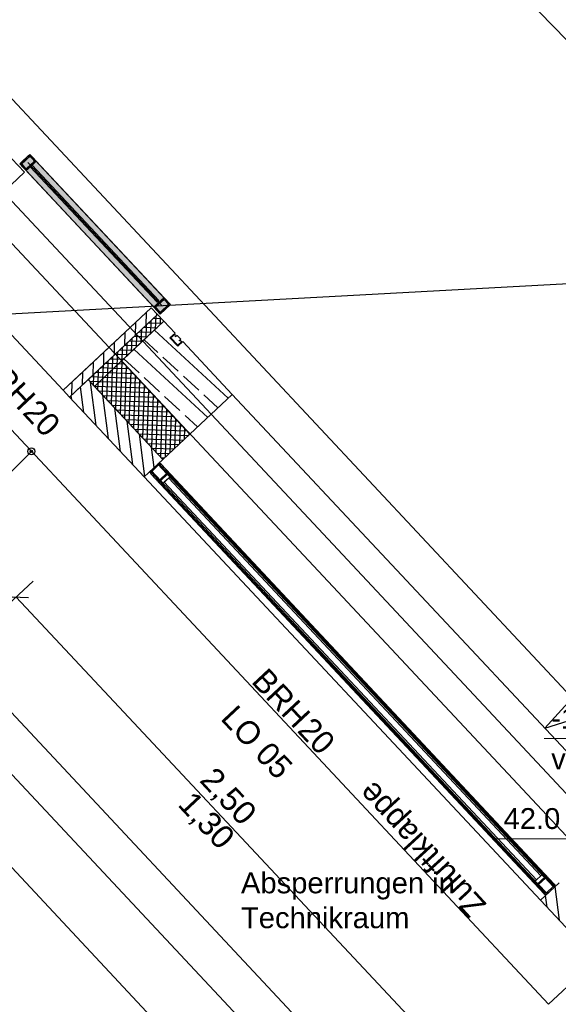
# Model space of a CAD drawing. Extents: x -181 to 1388, y 138 to 979.
# Tile 16 of 82: x 355 to 402, y 381 to 466. Entities that reach past the tile are written whole.
import ezdxf
from ezdxf.lldxf.tags import DXFTag

# ---------------------------------------------------------------- set-up
doc = ezdxf.new("R2010")
doc.units = 0
doc.layers.get('0').update_dxf_attribs({"lineweight": 25})
for name, color, linetype, lineweight, true_color in [('01 Allgemein Beschriftung', 7, 'Continuous', 25, 0x848484), ('01AFU Allgemein Bemaßung', 7, 'Continuous', 25, 0x848484), ('20 Außenwände', 7, 'Continuous', 25, 0x848484), ('20 Dach Stb-Decke', 7, 'Continuous', 25, 0x848484), ('20 Fenster als Fassade', 7, 'Continuous', 25, 0x848484), ('20 Fundament', 7, 'Continuous', 25, 0x848484), ('20 Platzbedarf Schieber', 7, 'Continuous', 25, 0x848484), ('20 Schieber', 7, 'Continuous', 25, 0x848484), ('A-0', 7, 'Continuous', 25, 0x848484), ('S_Kaltwasser', 3, 'Continuous', 35, 0x00ff00), ('S_Mass', 150, 'Continuous', 25, 0x007fff)]:
    doc.layers.add(name, color=color, linetype=linetype, lineweight=lineweight, true_color=true_color)
doc.layers.add('02 Raster Gebäude', color=7, linetype='Continuous', lineweight=25)
doc.layers.add('X_Text', color=7, linetype='Continuous', lineweight=25)
doc.styles.get("Standard").update_dxf_attribs({"font": 'arial.ttf'})
tags = doc.linetypes.add('Raster', pattern=[0.2, 0.1, -0.05, 0, -0.05]).pattern_tags.tags
tags[10:11] = [DXFTag(74, 4), DXFTag(75, 0), DXFTag(340, '0'), DXFTag(46, 1.0), DXFTag(50, 0.0), DXFTag(44, 0.0), DXFTag(45, 0.0)]
tags[8:9] = [DXFTag(74, 4), DXFTag(75, 0), DXFTag(340, '0'), DXFTag(46, 1.0), DXFTag(50, 0.0), DXFTag(44, 0.0), DXFTag(45, 0.0)]
tags[6:7] = [DXFTag(74, 4), DXFTag(75, 0), DXFTag(340, '0'), DXFTag(46, 1.0), DXFTag(50, 0.0), DXFTag(44, 0.0), DXFTag(45, 0.0)]
tags[4:5] = [DXFTag(74, 4), DXFTag(75, 0), DXFTag(340, '0'), DXFTag(46, 1.0), DXFTag(50, 0.0), DXFTag(44, 0.0), DXFTag(45, 0.0)]
tags = doc.linetypes.add('Strichlinie eng', pattern=[0.115, 0.075, -0.04]).pattern_tags.tags
tags[6:7] = [DXFTag(74, 4), DXFTag(75, 0), DXFTag(340, '0'), DXFTag(46, 1.0), DXFTag(50, 0.0), DXFTag(44, 0.0), DXFTag(45, 0.0)]
tags[4:5] = [DXFTag(74, 4), DXFTag(75, 0), DXFTag(340, '0'), DXFTag(46, 1.0), DXFTag(50, 0.0), DXFTag(44, 0.0), DXFTag(45, 0.0)]
tags = doc.linetypes.add('Strichpunktx2', pattern=[2, 1, -0.5, 0, -0.5]).pattern_tags.tags
tags[10:11] = [DXFTag(74, 4), DXFTag(75, 0), DXFTag(340, '0'), DXFTag(46, 1.0), DXFTag(50, 0.0), DXFTag(44, 0.0), DXFTag(45, 0.0)]
tags[8:9] = [DXFTag(74, 4), DXFTag(75, 0), DXFTag(340, '0'), DXFTag(46, 1.0), DXFTag(50, 0.0), DXFTag(44, 0.0), DXFTag(45, 0.0)]
tags[6:7] = [DXFTag(74, 4), DXFTag(75, 0), DXFTag(340, '0'), DXFTag(46, 1.0), DXFTag(50, 0.0), DXFTag(44, 0.0), DXFTag(45, 0.0)]
tags[4:5] = [DXFTag(74, 4), DXFTag(75, 0), DXFTag(340, '0'), DXFTag(46, 1.0), DXFTag(50, 0.0), DXFTag(44, 0.0), DXFTag(45, 0.0)]
tags = doc.linetypes.add('Öffnungslinie Tür Fenster', pattern=[0.115, 0.075, -0.04]).pattern_tags.tags
tags[6:7] = [DXFTag(74, 4), DXFTag(75, 0), DXFTag(340, '0'), DXFTag(46, 1.0), DXFTag(50, 0.0), DXFTag(44, 0.0), DXFTag(45, 0.0)]
tags[4:5] = [DXFTag(74, 4), DXFTag(75, 0), DXFTag(340, '0'), DXFTag(46, 1.0), DXFTag(50, 0.0), DXFTag(44, 0.0), DXFTag(45, 0.0)]

# ---------------------------------------------------------------- blocks, each defined once
blk = doc.blocks.new('Referenz-A07F5V09WF')
at = {"layer": '01AFU Allgemein Bemaßung', "lineweight": -2}
for p, q in [((272.612, 488.88), (381.425, 372.719)), ((267.351, 486.444), (423.945, 319.276)), ((383.799, 483.903), (439.586, 426.41)), ((356.533, 417.912), (354.048, 415.584)), ((354.014, 416.58), (356.134, 416.511)), ((389.256, 380.055), (355.074, 416.545)), ((400.688, 405.228), (403.276, 408.097)), ((400.688, 405.228), (404.363, 406.418))]:
    blk.add_line(p, q, dxfattribs=at)
at = {"layer": '02 Raster Gebäude', "linetype": 'Raster', "lineweight": -2, "ltscale": 56.250004}
for p, q in [((262.418, 549.177), (545.139, 247.365)), ((1010.163, 476.805), (317.411, 438.884))]:
    blk.add_line(p, q, dxfattribs=at)
at = {"layer": '20 Außenwände', "lineweight": -2}
for p, q in [((355.793, 453.154), (354.699, 454.322)), ((355.246, 453.738), (355.793, 453.154)), ((355.793, 453.154), (348.203, 446.044)), ((352.144, 449.736), (355.793, 453.154)), ((366.732, 441.477), (359.142, 434.367)), ((363.083, 438.059), (366.732, 441.477)), ((366.732, 441.477), (367.825, 440.309)), ((367.279, 440.893), (366.732, 441.477)), ((367.279, 440.893), (361.294, 435.287)), ((366.29, 441.064), (366.27, 439.948)), ((366.933, 440.569), (367.602, 440.547)), ((367.106, 439.635), (367.143, 440.766)), ((367.189, 440.988), (367.186, 440.806)), ((367.825, 440.309), (367.279, 440.893)), ((367.519, 440.022), (367.538, 440.616)), ((364.176, 436.891), (367.825, 440.309)), ((365.374, 440.205), (365.354, 439.09)), ((366.107, 439.796), (367.238, 439.759)), ((366.281, 438.862), (366.317, 439.993)), ((366.52, 440.183), (367.651, 440.146)), ((366.693, 439.249), (366.73, 440.379)), ((368.783, 439.287), (367.825, 440.309)), ((364.458, 439.347), (364.438, 438.232)), ((365.042, 437.702), (365.079, 438.832)), ((365.282, 439.022), (366.412, 438.985)), ((365.455, 438.088), (365.492, 439.219)), ((365.695, 439.409), (366.825, 439.372)), ((365.868, 438.475), (365.905, 439.606)), ((373.36, 433.674), (367.001, 439.537)), ((369.271, 438.766), (368.964, 439.094)), ((360.747, 435.871), (363.083, 438.059)), ((363.542, 438.489), (363.522, 437.374)), ((364.216, 436.928), (364.253, 438.059)), ((364.456, 438.249), (365.587, 438.212)), ((364.629, 437.315), (364.666, 438.446)), ((364.869, 438.636), (366, 438.599)), ((367.304, 437.626), (366.123, 438.715)), ((373.722, 434.014), (369.453, 438.572)), ((362.626, 437.631), (362.606, 436.516)), ((363.217, 437.089), (364.348, 437.052)), ((363.391, 436.155), (363.428, 437.286)), ((363.63, 437.475), (364.761, 437.439)), ((363.803, 436.542), (363.84, 437.672)), ((364.043, 437.862), (365.174, 437.825)), ((371.603, 432.029), (365.245, 437.892)), ((369.068, 435.999), (367.745, 437.22)), ((361.71, 436.773), (361.689, 435.657)), ((361.841, 434.703), (364.176, 436.891)), ((362.392, 436.315), (363.523, 436.278)), ((362.565, 435.381), (362.602, 436.512)), ((362.805, 436.702), (363.935, 436.665)), ((362.978, 435.768), (363.015, 436.899)), ((363.523, 436.278), (364.789, 436.237)), ((363.679, 432.741), (363.803, 436.542)), ((363.935, 436.665), (364.402, 436.65)), ((364.066, 432.328), (364.214, 436.851)), ((364.176, 436.891), (370.073, 430.596)), ((365.677, 435.862), (364.367, 437.069)), ((364.453, 431.915), (364.601, 436.438)), ((359.142, 434.367), (360.747, 435.871)), ((360.794, 435.915), (360.773, 434.799)), ((361.566, 435.542), (362.697, 435.505)), ((361.746, 434.805), (361.776, 435.739)), ((361.979, 435.929), (363.11, 435.892)), ((362.152, 434.995), (362.189, 436.125)), ((362.519, 433.979), (362.565, 435.381)), ((362.697, 435.505), (365.562, 435.411)), ((362.906, 433.566), (362.978, 435.768)), ((363.11, 435.892), (365.176, 435.824)), ((363.293, 433.154), (363.391, 436.155)), ((364.84, 431.502), (364.987, 436.025)), ((365.226, 431.089), (365.374, 435.612)), ((367.441, 434.235), (366.118, 435.455)), ((370.832, 434.373), (369.509, 435.593)), ((359.878, 435.057), (359.857, 433.941)), ((360.927, 432.461), (360.642, 434.676)), ((361.841, 434.703), (361.294, 435.287)), ((361.359, 435.218), (361.363, 435.352)), ((361.426, 435.146), (362.284, 435.118)), ((361.978, 431.338), (361.499, 435.068)), ((361.813, 434.733), (361.871, 434.731)), ((361.841, 434.703), (367.738, 428.408)), ((361.871, 434.731), (366.336, 434.586)), ((362.132, 434.392), (362.152, 434.995)), ((362.284, 435.118), (365.949, 434.998)), ((365.613, 430.677), (365.761, 435.2)), ((366, 430.264), (366.147, 434.787)), ((359.689, 433.783), (359.142, 434.367)), ((359.689, 433.783), (366.132, 426.904)), ((359.875, 433.584), (359.832, 433.918)), ((362.199, 434.321), (366.723, 434.173)), ((363.03, 430.216), (362.551, 433.945)), ((362.586, 433.908), (367.109, 433.76)), ((366.386, 429.851), (366.534, 434.374)), ((366.773, 429.438), (366.921, 433.961)), ((369.205, 432.608), (367.882, 433.828)), ((370.073, 430.596), (373.722, 434.014)), ((372.482, 432.852), (371.273, 433.966)), ((373.722, 434.014), (407.905, 397.523)), ((362.973, 433.495), (367.496, 433.347)), ((363.36, 433.082), (367.883, 432.934)), ((367.16, 429.025), (367.308, 433.548)), ((367.547, 428.612), (367.694, 433.135)), ((364.082, 429.093), (363.603, 432.823)), ((363.746, 432.669), (368.269, 432.521)), ((364.133, 432.256), (368.656, 432.109)), ((367.947, 428.604), (368.081, 432.723)), ((368.359, 428.99), (368.468, 432.31)), ((370.725, 431.207), (369.646, 432.201)), ((364.52, 431.843), (369.043, 431.696)), ((365.133, 427.971), (364.654, 431.7)), ((364.907, 431.431), (369.43, 431.283)), ((368.772, 429.377), (368.855, 431.897)), ((369.185, 429.764), (369.241, 431.484)), ((365.293, 431.018), (369.816, 430.87)), ((365.68, 430.605), (369.935, 430.466)), ((366.173, 426.942), (365.706, 430.577)), ((367.738, 428.408), (370.073, 430.596)), ((369.598, 430.151), (369.628, 431.071)), ((370.011, 430.537), (370.015, 430.658)), ((366.067, 430.192), (369.522, 430.079)), ((366.454, 429.779), (369.109, 429.692)), ((366.983, 427.701), (366.757, 429.455)), ((366.84, 429.366), (368.696, 429.306)), ((367.227, 428.954), (368.283, 428.919)), ((366.132, 426.904), (367.738, 428.408)), ((367.614, 428.541), (367.87, 428.532)), ((366.132, 426.904), (400.315, 390.414)), ((400.315, 390.414), (401.92, 391.918)), ((401.941, 388.678), (401.567, 391.587)), ((400.315, 390.414), (406.521, 383.788)), ((400.889, 389.8), (400.757, 390.828))]:
    blk.add_line(p, q, dxfattribs=at)
at = {"layer": '20 Außenwände', "linetype": 'Öffnungslinie Tür Fenster', "lineweight": -2, "ltscale": 56.250004}
for p, q in [((355.793, 453.154), (354.699, 454.322)), ((352.144, 449.736), (355.793, 453.154)), ((363.083, 438.059), (366.732, 441.477)), ((366.732, 441.477), (367.825, 440.309)), ((360.747, 435.871), (363.083, 438.059)), ((359.142, 434.367), (360.747, 435.871))]:
    blk.add_line(p, q, dxfattribs=at)
at = {"layer": '20 Außenwände', "linetype": 'Öffnungslinie Tür Fenster', "lineweight": -2, "ltscale": 109.375}
blk.add_line((348.203, 446.044), (359.142, 434.367), dxfattribs=at)
at = {"layer": '20 Dach Stb-Decke', "linetype": 'Öffnungslinie Tür Fenster', "lineweight": -2, "ltscale": 56.250004}
blk.add_line((294.199, 511.594), (450.793, 344.425), dxfattribs=at)
at = {"layer": '20 Fenster als Fassade', "lineweight": -2}
for p, q in [((367.056, 427.77), (366.661, 427.341)), ((366.716, 427.451), (367.3, 427.998)), ((366.784, 427.378), (367.368, 427.925)), ((367.3, 427.998), (367.391, 428.047)), ((367.368, 427.925), (367.414, 427.949)), ((368.052, 427.195), (367.368, 427.925)), ((367.391, 428.047), (367.495, 428.043)), ((367.414, 427.949), (367.466, 427.948)), ((367.466, 427.948), (367.51, 427.92)), ((367.495, 428.043), (367.583, 427.989)), ((367.51, 427.92), (368.057, 427.337)), ((367.583, 427.989), (368.13, 427.405)), ((366.658, 427.26), (366.661, 427.363)), ((366.658, 427.26), (366.707, 427.168)), ((366.661, 427.363), (366.716, 427.451)), ((366.707, 427.168), (367.254, 426.584)), ((366.755, 427.282), (366.757, 427.334)), ((366.755, 427.282), (366.78, 427.237)), ((366.757, 427.334), (366.784, 427.378)), ((366.78, 427.237), (367.327, 426.653)), ((367.468, 426.648), (366.784, 427.378)), ((368.193, 427.191), (367.464, 426.507)), ((367.468, 426.648), (368.052, 427.195)), ((367.537, 426.575), (368.12, 427.122)), ((367.682, 426.273), (368.412, 426.957)), ((368.105, 427.431), (368.037, 427.358)), ((368.052, 427.195), (368.079, 427.239)), ((368.057, 427.337), (368.081, 427.291)), ((368.079, 427.239), (368.081, 427.291)), ((368.12, 427.122), (368.175, 427.21)), ((400.662, 392.383), (368.12, 427.122)), ((368.13, 427.405), (368.178, 427.314)), ((400.945, 392.374), (368.13, 427.405)), ((368.175, 427.21), (368.178, 427.314)), ((368.412, 426.957), (368.193, 427.191)), ((368.412, 426.957), (368.24, 426.796)), ((400.516, 392.685), (368.412, 426.957)), ((367.254, 426.584), (367.342, 426.53)), ((400.069, 391.554), (367.254, 426.584)), ((367.365, 426.629), (367.298, 426.557)), ((367.327, 426.653), (367.371, 426.626)), ((367.342, 426.53), (367.445, 426.526)), ((367.371, 426.626), (367.422, 426.624)), ((367.422, 426.624), (367.468, 426.648)), ((367.445, 426.526), (367.537, 426.575)), ((367.464, 426.507), (367.682, 426.273)), ((400.078, 391.836), (367.537, 426.575)), ((367.854, 426.434), (367.682, 426.273)), ((367.682, 426.273), (399.786, 392.001)), ((368.24, 426.796), (367.854, 426.434)), ((399.958, 392.162), (367.854, 426.434)), ((367.854, 426.434), (399.958, 392.162)), ((368.24, 426.796), (400.344, 392.524)), ((400.344, 392.524), (368.24, 426.796)), ((400.516, 392.685), (399.786, 392.001)), ((399.786, 392.001), (399.958, 392.162)), ((399.958, 392.162), (400.344, 392.524)), ((400.005, 391.768), (400.735, 392.451)), ((400.078, 391.836), (400.662, 392.383)), ((400.147, 391.763), (400.73, 392.31)), ((400.344, 392.524), (400.516, 392.685)), ((400.735, 392.451), (400.516, 392.685)), ((400.662, 392.383), (400.753, 392.432)), ((400.73, 392.31), (400.776, 392.335)), ((401.414, 391.58), (400.73, 392.31)), ((400.753, 392.432), (400.857, 392.429)), ((400.776, 392.335), (400.828, 392.333)), ((400.828, 392.333), (400.872, 392.306)), ((400.857, 392.429), (400.945, 392.374)), ((400.872, 392.306), (401.419, 391.722)), ((401.008, 392.307), (400.94, 392.233)), ((400.945, 392.374), (401.492, 391.79)), ((399.786, 392.001), (400.005, 391.768)), ((400.02, 391.645), (400.023, 391.748)), ((400.02, 391.645), (400.069, 391.554)), ((400.023, 391.748), (400.078, 391.836)), ((400.069, 391.554), (400.616, 390.97)), ((400.117, 391.668), (400.119, 391.719)), ((400.117, 391.668), (400.142, 391.622)), ((400.119, 391.719), (400.147, 391.763)), ((400.142, 391.622), (400.689, 391.038)), ((400.83, 391.033), (400.147, 391.763)), ((400.26, 391.496), (400.192, 391.422)), ((400.83, 391.033), (401.414, 391.58)), ((400.899, 390.96), (401.482, 391.507)), ((401.351, 391.941), (401.283, 391.867)), ((401.414, 391.58), (401.441, 391.624)), ((401.419, 391.722), (401.443, 391.676)), ((401.441, 391.624), (401.443, 391.676)), ((401.482, 391.507), (401.537, 391.595)), ((401.492, 391.79), (401.54, 391.699)), ((401.537, 391.595), (401.54, 391.699)), ((400.603, 391.13), (400.535, 391.056)), ((400.616, 390.97), (400.704, 390.915)), ((400.689, 391.038), (400.733, 391.011)), ((400.704, 390.915), (400.807, 390.912)), ((400.733, 391.011), (400.785, 391.009)), ((400.785, 391.009), (400.83, 391.033)), ((400.807, 390.912), (400.899, 390.96))]:
    blk.add_line(p, q, dxfattribs=at)
at = {"layer": '20 Fenster als Fassade', "linetype": 'Strichlinie eng', "lineweight": -2, "ltscale": 56.250004}
for p, q in [((367.3, 427.998), (366.716, 427.451)), ((367.391, 428.047), (367.3, 427.998)), ((367.3, 427.998), (401.482, 391.507)), ((367.495, 428.043), (367.391, 428.047)), ((367.583, 427.989), (367.495, 428.043)), ((367.583, 427.989), (401.492, 391.79)), ((366.661, 427.363), (366.658, 427.26)), ((366.658, 427.26), (366.707, 427.168)), ((366.716, 427.451), (366.661, 427.363)), ((366.707, 427.168), (400.616, 390.97)), ((366.716, 427.451), (400.899, 390.96)), ((400.899, 390.96), (401.482, 391.507)), ((401.482, 391.507), (401.537, 391.595)), ((401.54, 391.699), (401.492, 391.79)), ((401.537, 391.595), (401.54, 391.699)), ((400.616, 390.97), (400.704, 390.915)), ((400.704, 390.915), (400.807, 390.912)), ((400.807, 390.912), (400.899, 390.96))]:
    blk.add_line(p, q, dxfattribs=at)
at = {"layer": '20 Fundament', "linetype": 'Öffnungslinie Tür Fenster', "lineweight": -2, "ltscale": 56.250004}
blk.add_line((408.783, 401.706), (302.517, 515.147), dxfattribs=at)
at = {"layer": '20 Platzbedarf Schieber', "linetype": 'Strichlinie eng', "lineweight": -2, "ltscale": 56.250004}
for p, q in [((356.263, 454.7), (355.388, 453.879)), ((368.376, 441.77), (356.263, 454.7)), ((355.388, 453.879), (367.5, 440.949)), ((367.5, 440.949), (368.376, 441.77))]:
    blk.add_line(p, q, dxfattribs=at)
at = {"layer": '20 Platzbedarf Schieber', "lineweight": -2}
for points in [[(356.263, 452.945), (355.388, 453.879), (356.263, 454.7)], [(356.263, 452.945), (356.263, 454.7), (367.5, 440.949)], [(367.5, 440.949), (356.263, 454.7), (367.5, 442.705)], [(367.5, 440.949), (367.5, 442.705), (368.376, 441.77)]]:
    blk.add_solid(points, dxfattribs=at)
at = {"layer": '20 Schieber', "lineweight": -2}
for p, q in [((356.263, 454.7), (355.388, 453.879)), ((356.343, 454.614), (355.468, 453.794)), ((356.259, 454.558), (355.529, 453.875)), ((356.117, 454.563), (355.534, 454.016)), ((356.186, 454.49), (355.602, 453.943)), ((355.934, 453.296), (356.81, 454.116)), ((356.669, 454.121), (355.939, 453.437)), ((356.012, 453.505), (356.596, 454.052)), ((356.259, 454.558), (356.464, 454.34)), ((356.537, 454.408), (356.263, 454.7)), ((356.601, 454.194), (356.327, 454.485)), ((356.343, 454.614), (368.376, 441.77)), ((356.674, 454.262), (356.4, 454.554)), ((356.464, 454.34), (356.669, 454.121)), ((356.81, 454.116), (356.537, 454.408)), ((367.842, 442.34), (356.81, 454.116)), ((355.388, 453.879), (355.661, 453.588)), ((355.468, 453.794), (367.5, 440.949)), ((355.524, 453.733), (355.798, 453.442)), ((355.529, 453.875), (355.734, 453.656)), ((355.597, 453.802), (355.871, 453.51)), ((355.661, 453.588), (355.934, 453.296)), ((355.939, 453.437), (355.734, 453.656)), ((366.966, 441.519), (355.934, 453.296)), ((356.08, 453.432), (356.664, 453.979)), ((356.445, 453.774), (356.299, 453.637)), ((356.299, 453.637), (367.238, 441.96)), ((367.384, 442.097), (356.445, 453.774)), ((357.082, 453.094), (356.946, 452.947)), ((357.425, 452.729), (357.289, 452.581)), ((358.11, 451.997), (357.974, 451.849)), ((358.453, 451.631), (358.317, 451.483)), ((359.139, 450.899), (359.003, 450.752)), ((359.481, 450.533), (359.345, 450.386)), ((360.167, 449.801), (360.031, 449.654)), ((360.51, 449.436), (360.374, 449.288)), ((361.195, 448.704), (361.059, 448.556)), ((361.538, 448.338), (361.402, 448.19)), ((362.223, 447.606), (362.087, 447.459)), ((362.566, 447.24), (362.43, 447.093)), ((363.251, 446.508), (363.116, 446.361)), ((363.594, 446.143), (363.458, 445.995)), ((364.28, 445.411), (364.144, 445.263)), ((364.622, 445.045), (364.486, 444.898)), ((365.308, 444.313), (365.172, 444.166)), ((365.651, 443.947), (365.515, 443.8)), ((366.336, 443.216), (366.2, 443.068)), ((366.679, 442.85), (366.543, 442.702)), ((367.842, 442.34), (366.966, 441.519)), ((367.683, 442.217), (367.099, 441.67)), ((367.837, 442.198), (367.107, 441.515)), ((367.837, 442.198), (368.247, 441.761)), ((368.388, 441.756), (367.842, 442.34)), ((368.239, 441.916), (367.965, 442.208)), ((366.966, 441.519), (367.513, 440.936)), ((367.09, 441.387), (367.363, 441.095)), ((367.107, 441.515), (367.517, 441.077)), ((367.163, 441.455), (367.436, 441.164)), ((367.751, 442.144), (367.167, 441.597)), ((367.364, 442.118), (367.228, 441.97)), ((367.238, 441.96), (367.384, 442.097)), ((367.5, 440.949), (368.376, 441.77)), ((367.513, 440.936), (368.388, 441.756)), ((368.247, 441.761), (367.517, 441.077)), ((367.577, 441.159), (368.161, 441.706)), ((367.646, 441.086), (368.23, 441.633)), ((368.166, 441.847), (367.892, 442.139))]:
    blk.add_line(p, q, dxfattribs=at)
at = {"layer": '20 Schieber', "linetype": 'ByBlock', "lineweight": -2, "ltscale": 56.250004}
for p, q in [((355.524, 453.733), (355.524, 453.733)), ((355.597, 453.802), (355.597, 453.802)), ((367.09, 441.387), (367.09, 441.387)), ((367.163, 441.455), (367.163, 441.455))]:
    blk.add_line(p, q, dxfattribs=at)
at = {"layer": '20 Schieber', "linetype": 'Strichpunktx2', "lineweight": -2, "ltscale": 56.250004}
for p, q in [((367.677, 441.638), (356.099, 453.998)), ((356.179, 453.912), (367.664, 441.651))]:
    blk.add_line(p, q, dxfattribs=at)
at = {"layer": '20 Schieber', "lineweight": -2}
for centre, major_axis in [((356.254, 454.417), (0.146, 0.137)), ((356.254, 454.417), (0.073, 0.0684)), ((356.528, 454.125), (0.0684, -0.073)), ((356.528, 454.125), (0.137, -0.146)), ((355.67, 453.87), (-0.137, 0.146)), ((355.67, 453.87), (-0.0684, 0.073)), ((355.944, 453.578), (-0.146, -0.137)), ((355.944, 453.578), (-0.073, -0.0684)), ((367.819, 442.071), (0.146, 0.137)), ((367.819, 442.071), (0.073, 0.0684)), ((367.236, 441.524), (-0.137, 0.146)), ((367.236, 441.524), (-0.0684, 0.073)), ((368.093, 441.779), (0.0684, -0.073)), ((368.093, 441.779), (0.137, -0.146)), ((367.509, 441.232), (-0.146, -0.137)), ((367.509, 441.232), (-0.073, -0.0684))]:
    blk.add_ellipse(centre, major_axis=major_axis, ratio=1, start_param=0, end_param=1.570796, dxfattribs=at)
at = {"layer": 'A-0', "linetype": 'Continuous', "lineweight": -2, "ltscale": 312.5}
for p, q in [((356.263, 454.7), (355.388, 453.879)), ((368.376, 441.77), (356.263, 454.7)), ((355.793, 453.154), (355.246, 453.738)), ((355.388, 453.879), (367.5, 440.949)), ((356.445, 453.774), (356.299, 453.637)), ((356.299, 453.637), (367.238, 441.96)), ((367.384, 442.097), (356.445, 453.774)), ((348.203, 446.044), (355.793, 453.154)), ((366.732, 441.477), (359.142, 434.367)), ((367.279, 440.893), (366.732, 441.477)), ((367.238, 441.96), (367.384, 442.097)), ((367.5, 440.949), (368.376, 441.77)), ((359.689, 433.783), (367.279, 440.893)), ((367.279, 440.893), (361.294, 435.287)), ((367.825, 440.309), (367.279, 440.893)), ((361.841, 434.703), (367.825, 440.309)), ((367.825, 440.309), (364.176, 436.891)), ((368.783, 439.287), (367.825, 440.309)), ((368.345, 438.877), (368.783, 439.287)), ((369.015, 438.162), (368.345, 438.877)), ((368.785, 439.207), (368.426, 438.878)), ((368.426, 438.878), (369.021, 438.243)), ((368.838, 438.977), (368.785, 439.207)), ((368.964, 439.094), (368.838, 438.977)), ((369.271, 438.766), (368.964, 439.094)), ((369.453, 438.572), (369.015, 438.162)), ((369.021, 438.243), (369.373, 438.58)), ((369.146, 438.648), (369.271, 438.766)), ((369.373, 438.58), (369.146, 438.648)), ((373.722, 434.014), (369.453, 438.572)), ((364.176, 436.891), (361.841, 434.703)), ((364.176, 436.891), (370.073, 430.596)), ((370.073, 430.596), (364.176, 436.891)), ((361.294, 435.287), (359.689, 433.783)), ((361.294, 435.287), (361.841, 434.703)), ((367.738, 428.408), (361.294, 435.287)), ((361.841, 434.703), (367.738, 428.408)), ((359.142, 434.367), (359.689, 433.783)), ((359.689, 433.783), (366.132, 426.904)), ((370.073, 430.596), (373.722, 434.014)), ((367.738, 428.408), (370.073, 430.596)), ((366.132, 426.904), (367.738, 428.408)), ((367.3, 427.998), (366.716, 427.451)), ((366.784, 427.378), (367.368, 427.925)), ((367.391, 428.047), (367.3, 427.998)), ((367.368, 427.925), (367.414, 427.949)), ((367.495, 428.043), (367.391, 428.047)), ((367.414, 427.949), (367.466, 427.948)), ((367.466, 427.948), (367.51, 427.92)), ((367.583, 427.989), (367.495, 428.043)), ((367.51, 427.92), (368.057, 427.337)), ((368.13, 427.405), (367.583, 427.989)), ((366.661, 427.363), (366.658, 427.26)), ((366.658, 427.26), (366.707, 427.168)), ((366.716, 427.451), (366.661, 427.363)), ((366.707, 427.168), (367.254, 426.584)), ((366.755, 427.282), (366.757, 427.334)), ((366.78, 427.237), (366.755, 427.282)), ((366.757, 427.334), (366.784, 427.378)), ((367.327, 426.653), (366.78, 427.237)), ((368.052, 427.195), (367.468, 426.648)), ((367.537, 426.575), (368.12, 427.122)), ((368.079, 427.239), (368.052, 427.195)), ((368.057, 427.337), (368.081, 427.291)), ((368.081, 427.291), (368.079, 427.239)), ((368.12, 427.122), (368.175, 427.21)), ((368.178, 427.314), (368.13, 427.405)), ((368.175, 427.21), (368.178, 427.314)), ((367.254, 426.584), (367.342, 426.53)), ((367.371, 426.626), (367.327, 426.653)), ((367.342, 426.53), (367.445, 426.526)), ((367.422, 426.624), (367.371, 426.626)), ((367.468, 426.648), (367.422, 426.624)), ((367.445, 426.526), (367.537, 426.575)), ((400.662, 392.383), (400.078, 391.836)), ((400.147, 391.763), (400.73, 392.31)), ((400.753, 392.432), (400.662, 392.383)), ((400.73, 392.31), (400.776, 392.335)), ((400.857, 392.429), (400.753, 392.432)), ((400.776, 392.335), (400.828, 392.333)), ((400.828, 392.333), (400.872, 392.306)), ((400.945, 392.374), (400.857, 392.429)), ((400.872, 392.306), (401.419, 391.722)), ((401.492, 391.79), (400.945, 392.374)), ((400.023, 391.748), (400.02, 391.645)), ((400.02, 391.645), (400.069, 391.554)), ((400.078, 391.836), (400.023, 391.748)), ((400.069, 391.554), (400.616, 390.97)), ((400.117, 391.668), (400.119, 391.719)), ((400.142, 391.622), (400.117, 391.668)), ((400.119, 391.719), (400.147, 391.763)), ((400.689, 391.038), (400.142, 391.622)), ((401.92, 391.918), (400.315, 390.414)), ((401.414, 391.58), (400.83, 391.033)), ((400.899, 390.96), (401.482, 391.507)), ((401.441, 391.624), (401.414, 391.58)), ((401.419, 391.722), (401.443, 391.676)), ((401.443, 391.676), (401.441, 391.624)), ((401.482, 391.507), (401.537, 391.595)), ((401.54, 391.699), (401.492, 391.79)), ((401.537, 391.595), (401.54, 391.699)), ((400.315, 390.414), (406.521, 383.788)), ((400.616, 390.97), (400.704, 390.915)), ((400.733, 391.011), (400.689, 391.038)), ((400.704, 390.915), (400.807, 390.912)), ((400.785, 391.009), (400.733, 391.011)), ((400.83, 391.033), (400.785, 391.009)), ((400.807, 390.912), (400.899, 390.96))]:
    blk.add_line(p, q, dxfattribs=at)
at = {"layer": '01 Allgemein Beschriftung', "lineweight": -2, "insert": (394.257, 388.715), "char_height": 2, "attachment_point": 1, "rotation": 132.51578}
blk.add_mtext('{\\fCentury Gothic;Zuluftklappe}', dxfattribs=at)
at = {"layer": '01AFU Allgemein Bemaßung', "linetype": 'ByBlock', "lineweight": -2, "ltscale": 40.625, "char_height": 2, "attachment_point": 1, "rotation": 313.12936}
for s, insert in [('{\\fArial;2,50}', (372.279, 402.054)), ('{\\fArial;1,30}', (370.392, 399.974))]:
    blk.add_mtext(s, dxfattribs=dict(at, insert=insert))
at = {"layer": '20 Außenwände', "linetype": 'Continuous', "lineweight": -2, "ltscale": 56.250004, "char_height": 2, "attachment_point": 1, "rotation": 313.12936}
for s, insert in [('{\\fCentury Gothic;BRH}', (353.047, 437.973)), ('{\\fCentury Gothic;20}', (357.009, 433.743)), ('{\\fCentury Gothic;BRH}', (376.748, 410.576)), ('{\\fCentury Gothic;LO}', (374.09, 407.387)), ('{\\fCentury Gothic;20}', (380.711, 406.346)), ('{\\fCentury Gothic;05}', (377.043, 404.234))]:
    blk.add_mtext(s, dxfattribs=dict(at, insert=insert))

msp = doc.modelspace()

# ---------------------------------------------------------------- linework, layer by layer
at = {"layer": 'S_Kaltwasser'}
for p, q in [((308.961, 479.751), (401.011, 381.456)), ((390.905, 367.883), (299.211, 465.795)), ((401.011, 381.456), (412.325, 392.055))]:
    msp.add_line(p, q, dxfattribs=at)
at = {"layer": 'S_Mass'}
msp.add_line((342.079, 414.722), (356.392, 429.102), dxfattribs=at)
at = {"layer": 'S_Mass', "lineweight": 18}
for p, q in [((400.636, 404.349), (413.214, 404.349)), ((396.527, 395.699), (409.614, 395.699))]:
    msp.add_line(p, q, dxfattribs=at)
at = {"layer": 'S_Mass'}
for radius in [0.3, 0.1]:
    msp.add_circle((356.392, 429.102), radius, dxfattribs=at)

# ---------------------------------------------------------------- block references
at = {"color": 8, "lineweight": 25, "ltscale": 1250, "true_color": 0x808080}
msp.add_blockref('Referenz-A07F5V09WF', (0, 0), dxfattribs=at)

# ---------------------------------------------------------------- texts
at = {"layer": 'S_Mass', "char_height": 1.8, "attachment_point": 1}
for s, insert in [('{\\fArial;-1370 mm}', (401.236, 406.999)), ('{\\fArial;von UKD}', (401.236, 403.499)), ('{\\fArial;42.0}', (397.127, 398.349))]:
    msp.add_mtext(s, dxfattribs=dict(at, insert=insert))
at = {"layer": 'X_Text', "ltscale": 0.25, "char_height": 1.8, "attachment_point": 1}
for s, insert in [('{\\fArial;Absperrungen in}', (374.473, 392.806)), ('{\\fArial;Technikraum}', (374.473, 389.8))]:
    msp.add_mtext(s, dxfattribs=dict(at, insert=insert))

doc.saveas('drawing.dxf')
